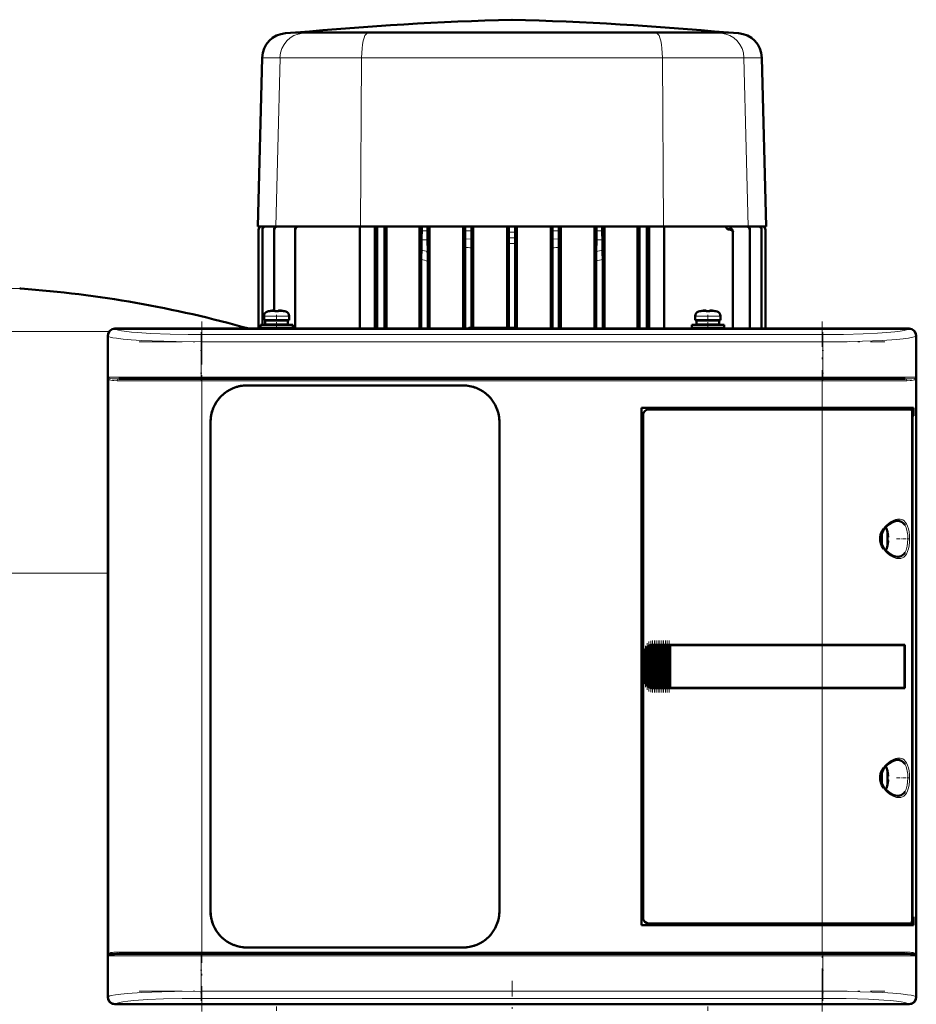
# Model space of a CAD drawing. Extents: x -1351 to 1763, y -1300 to 612.
# Tile 43 of 81: x -15 to 234, y 238 to 512. Entities that reach past the tile are written whole.
import ezdxf

# ---------------------------------------------------------------- set-up
doc = ezdxf.new("R2010")
doc.units = 0
doc.linetypes.add('DASHDOT', pattern=[18.5, 12, -3, 0.5, -3])

msp = doc.modelspace()

# ---------------------------------------------------------------- linework, layer by layer
at = {"color": 7, "lineweight": 50}
for p, q in [((61.33, 508.45), (58.6, 508.26)), ((66.04, 508.45), (61.33, 508.45)), ((61.48, 508.45), (61.33, 508.45)), ((92.77, 508.45), (61.48, 508.45)), ((81.92, 508.45), (66.04, 508.45)), ((81.92, 508.45), (121.58, 508.45)), ((121.59, 508.45), (92.77, 508.45)), ((174.35, 508.45), (121.59, 508.45)), ((161.27, 508.45), (121.61, 508.45)), ((177.15, 508.45), (161.27, 508.45)), ((181.71, 508.45), (174.35, 508.45)), ((181.86, 508.45), (177.15, 508.45)), ((181.71, 508.45), (181.86, 508.45)), ((181.86, 508.45), (184.58, 508.26)), ((52.07, 501.46), (50.84, 454.48)), ((191.11, 501.46), (192.34, 454.48)), ((50.84, 454.48), (55.84, 454.48)), ((51.09, 426.08), (51.09, 453.61)), ((51.09, 453.61), (51.09, 453.61)), ((52.15, 453.67), (52.15, 453.55)), ((52.15, 427.13), (52.15, 453.55)), ((55.43, 453.52), (55.43, 453.74)), ((55.43, 431.13), (55.43, 453.52)), ((55.84, 454.48), (79.46, 454.48)), ((61.28, 453.51), (61.28, 453.82)), ((61.28, 426.08), (61.28, 453.51)), ((79.24, 426.08), (79.24, 454.48)), ((79.46, 454.48), (96.46, 454.48)), ((83.46, 426.08), (83.46, 454.48)), ((84.09, 454.48), (84.09, 426.08)), ((86.09, 426.08), (86.09, 454.48)), ((86.63, 426.08), (86.63, 454.48)), ((95.83, 426.08), (95.83, 454.48)), ((96.46, 454.48), (96.47, 454.48)), ((96.46, 454.48), (96.46, 454.48)), ((98.05, 454.48), (96.46, 454.48)), ((96.47, 454.48), (98.04, 454.48)), ((96.47, 454.48), (96.47, 453.32)), ((98.04, 454.48), (98.04, 453.32)), ((98.05, 454.48), (98.04, 454.48)), ((98.05, 454.48), (108.56, 454.48)), ((98.05, 454.48), (98.05, 454.48)), ((98.64, 426.08), (98.64, 454.48)), ((108.04, 443.12), (108.04, 454.48)), ((108.56, 454.5), (108.57, 454.49)), ((108.56, 454.5), (108.56, 454.48)), ((110.29, 454.5), (108.56, 454.5)), ((108.57, 454.49), (110.28, 454.49)), ((108.57, 454.49), (108.57, 453.29)), ((110.29, 454.5), (110.28, 454.49)), ((110.28, 454.49), (110.28, 453.31)), ((110.29, 454.5), (110.29, 454.48)), ((110.29, 454.48), (120.7, 454.48)), ((110.79, 426.33), (110.79, 454.48)), ((120.22, 426.33), (120.22, 454.48)), ((120.7, 454.5), (120.71, 454.5)), ((120.7, 454.5), (120.7, 454.48)), ((120.7, 454.5), (122.48, 454.5)), ((122.48, 454.5), (120.71, 454.5)), ((120.71, 454.5), (120.71, 452.89)), ((122.48, 454.5), (122.48, 452.89)), ((122.48, 454.5), (122.48, 454.5)), ((122.48, 454.5), (122.48, 454.48)), ((122.48, 454.48), (132.9, 454.48)), ((122.97, 426.07), (122.97, 454.48)), ((132.39, 426.08), (132.39, 454.48)), ((132.9, 454.5), (132.91, 454.49)), ((132.9, 454.5), (132.9, 454.48)), ((132.9, 454.5), (134.63, 454.5)), ((132.91, 454.49), (134.62, 454.49)), ((132.91, 454.49), (132.91, 453.31)), ((134.63, 454.5), (134.62, 454.49)), ((134.62, 454.49), (134.62, 453.29)), ((134.63, 454.5), (134.63, 454.48)), ((134.63, 454.48), (145.14, 454.48)), ((135.15, 426.08), (135.15, 454.48)), ((144.54, 426.08), (144.54, 454.48)), ((145.14, 454.48), (145.15, 454.48)), ((145.14, 454.48), (145.14, 454.48)), ((145.14, 454.48), (146.73, 454.48)), ((145.15, 454.48), (146.72, 454.48)), ((145.15, 454.48), (145.15, 453.32)), ((146.72, 454.48), (146.72, 453.32)), ((146.73, 454.48), (146.72, 454.48)), ((146.73, 454.48), (146.73, 454.48)), ((146.73, 454.48), (163.72, 454.48)), ((147.36, 426.08), (147.36, 454.48)), ((156.55, 426.08), (156.55, 454.48)), ((157.09, 426.08), (157.09, 454.48)), ((159.09, 454.48), (159.09, 426.08)), ((159.73, 454.48), (159.73, 426.08)), ((163.72, 454.48), (187.34, 454.48)), ((163.95, 426.08), (163.95, 454.48)), ((181.93, 453.65), (182, 453.65)), ((183.09, 452.66), (183.09, 452.94)), ((183.09, 426.08), (183.09, 452.66)), ((187.34, 454.48), (192.34, 454.48)), ((187.76, 453.52), (187.76, 453.74)), ((187.76, 426.08), (187.76, 453.52)), ((191.03, 453.67), (191.03, 453.55)), ((191.03, 426.08), (191.03, 453.55)), ((192.09, 453.61), (192.09, 453.61)), ((192.09, 426.08), (192.09, 453.61)), ((96.44, 450.82), (96.39, 447.95)), ((98.06, 450.82), (98.13, 447.53)), ((120.69, 449.77), (120.69, 426.33)), ((122.49, 449.77), (122.49, 426.33)), ((145.12, 450.82), (145.06, 447.53)), ((146.74, 450.82), (146.8, 447.95)), ((108.53, 426.08), (108.53, 448.74)), ((110.32, 426.33), (110.32, 448.54)), ((132.86, 448.54), (132.86, 426.08)), ((134.66, 448.74), (134.66, 426.08)), ((96.36, 426.08), (96.36, 445.31)), ((98.15, 426.08), (98.15, 444.89)), ((145.03, 444.89), (145.03, 426.08)), ((146.83, 445.31), (146.83, 426.08)), ((108.03, 442.75), (108.04, 443.12)), ((108.04, 440.49), (108.03, 440.86)), ((108.04, 426.08), (108.04, 440.49)), ((54.18, 430.96), (54.17, 430.97)), ((55.6, 430.96), (55.6, 431.11)), ((56.6, 430.96), (56.6, 431.11)), ((58.03, 430.97), (58.02, 430.96)), ((174.18, 430.96), (174.17, 430.97)), ((175.6, 430.96), (175.6, 431.11)), ((176.6, 430.96), (176.6, 431.11)), ((178.03, 430.97), (178.02, 430.96)), ((52.6, 429.56), (52.6, 428.43)), ((56.1, 428.43), (52.6, 428.43)), ((52.95, 428.33), (56.1, 428.33)), ((52.95, 427.23), (52.95, 428.33)), ((54.1, 428.33), (54.1, 428.43)), ((56.1, 428.43), (59.6, 428.43)), ((59.25, 428.33), (56.1, 428.33)), ((58.1, 428.43), (58.1, 428.33)), ((59.25, 428.33), (59.25, 427.23)), ((59.6, 429.56), (59.6, 428.43)), ((172.6, 429.56), (172.6, 428.43)), ((176.1, 428.43), (172.6, 428.43)), ((172.95, 428.33), (176.1, 428.33)), ((172.95, 427.23), (172.95, 428.33)), ((174.1, 428.33), (174.1, 428.43)), ((176.1, 428.43), (179.6, 428.43)), ((179.25, 428.33), (176.1, 428.33)), ((178.1, 428.43), (178.1, 428.33)), ((179.25, 428.33), (179.25, 427.23)), ((179.6, 429.56), (179.6, 428.43)), ((11.1, 426.08), (18.95, 426.08)), ((232.08, 426.05), (11.12, 426.05)), ((18.95, 426.08), (18.96, 426.05)), ((18.95, 426.07), (23.25, 426.07)), ((23.25, 426.08), (120.95, 426.08)), ((23.25, 426.05), (23.25, 426.08)), ((51.6, 427.13), (56.1, 427.13)), ((51.6, 427.13), (51.6, 426.33)), ((51.6, 426.33), (56.1, 426.33)), ((52.15, 426.08), (52.15, 426.33)), ((52.95, 427.23), (56.1, 427.23)), ((54.1, 427.13), (54.1, 427.23)), ((54.1, 426.08), (54.1, 426.33)), ((59.25, 427.23), (56.1, 427.23)), ((56.1, 427.13), (60.6, 427.13)), ((56.1, 426.33), (60.6, 426.33)), ((58.1, 427.23), (58.1, 427.13)), ((58.1, 426.33), (58.1, 426.08)), ((60.6, 427.13), (60.6, 426.33)), ((109.6, 426.33), (109.35, 426.08)), ((122.6, 426.33), (109.6, 426.33)), ((120.95, 426.08), (120.96, 426.05)), ((120.95, 426.07), (125.25, 426.07)), ((122.6, 426.33), (122.86, 426.07)), ((125.25, 426.08), (219.95, 426.08)), ((125.25, 426.05), (125.25, 426.08)), ((171.6, 427.13), (176.1, 427.13)), ((171.6, 427.13), (171.6, 426.33)), ((171.6, 426.33), (176.1, 426.33)), ((172.95, 427.23), (176.1, 427.23)), ((174.1, 427.13), (174.1, 427.23)), ((174.1, 426.08), (174.1, 426.33)), ((179.25, 427.23), (176.1, 427.23)), ((180.6, 427.13), (176.1, 427.13)), ((180.6, 426.33), (176.1, 426.33)), ((178.1, 427.23), (178.1, 427.13)), ((178.1, 426.33), (178.1, 426.08)), ((180.6, 427.13), (180.6, 426.33)), ((219.95, 426.08), (219.96, 426.05)), ((219.95, 426.07), (224.25, 426.07)), ((224.25, 426.08), (232.1, 426.08)), ((224.25, 426.05), (224.25, 426.08)), ((9.1, 416.23), (9.1, 424.08)), ((9.13, 424.05), (9.13, 240.1)), ((234.07, 240.1), (234.07, 424.05)), ((234.1, 424.08), (234.1, 416.23)), ((9.13, 416.22), (9.1, 416.23)), ((9.11, 411.93), (9.11, 416.23)), ((234.1, 416.23), (234.07, 416.22)), ((234.1, 416.23), (234.1, 411.93)), ((9.1, 336.23), (9.1, 411.93)), ((9.1, 411.93), (9.13, 411.93)), ((12.19, 412.08), (35.31, 412.08)), ((35.31, 412.08), (207.9, 412.08)), ((207.9, 412.08), (231.02, 412.08)), ((234.07, 411.93), (234.1, 411.93)), ((234.1, 411.93), (234.1, 338.23)), ((47.9, 410.28), (107.9, 410.28)), ((47.9, 410.28), (107.9, 410.28)), ((157.6, 260.08), (157.6, 404.08)), ((157.6, 404.08), (207.9, 404.08)), ((207.9, 403.58), (159.6, 403.58)), ((233.31, 404.08), (207.9, 404.08)), ((207.9, 403.58), (232.65, 403.58)), ((233, 403.58), (232.66, 403.58)), ((233, 404.08), (233, 403.58)), ((233.31, 401.78), (233.31, 404.08)), ((37.7, 264.08), (37.7, 400.08)), ((118.1, 400.08), (118.1, 264.08)), ((118.1, 400.08), (118.1, 264.08)), ((158.1, 402.08), (158.1, 262.07)), ((232.94, 261.54), (232.94, 402.61)), ((232.94, 401.78), (233.31, 401.78)), ((232.94, 401.74), (233.07, 401.74)), ((233.31, 401.78), (233.07, 401.74)), ((233.07, 401.74), (233.07, 262.41)), ((226.07, 369.5), (226.08, 369.51)), ((226.22, 368.08), (226.07, 368.08)), ((226.22, 367.08), (226.07, 367.08)), ((226.08, 365.65), (226.07, 365.65)), ((158.97, 326.98), (158.97, 337.17)), ((159.11, 337.34), (159.27, 337.5)), ((159.48, 326.45), (159.48, 337.7)), ((159.62, 337.78), (159.78, 337.87)), ((159.99, 326.19), (159.99, 337.97)), ((160.13, 338), (160.29, 338.04)), ((160.5, 338.07), (160.64, 338.08)), ((160.5, 326.08), (160.5, 338.07)), ((160.67, 338.08), (160.61, 338.08)), ((160.67, 338.08), (160.64, 338.08)), ((160.67, 338.08), (160.8, 338.08)), ((161.01, 338.08), (160.8, 338.08)), ((161.01, 326.08), (161.01, 338.08)), ((161.15, 338.08), (161.01, 338.08)), ((161.15, 338.08), (161.23, 338.08)), ((161.23, 338.08), (161.31, 338.08)), ((161.52, 338.08), (161.31, 338.08)), ((161.52, 326.08), (161.52, 338.08)), ((161.66, 338.08), (161.52, 338.08)), ((161.66, 338.08), (161.74, 338.08)), ((161.74, 338.08), (161.82, 338.08)), ((162.03, 338.08), (161.82, 338.08)), ((162.03, 326.08), (162.03, 338.08)), ((162.17, 338.08), (162.03, 338.08)), ((162.17, 338.08), (162.25, 338.08)), ((162.25, 338.08), (162.33, 338.08)), ((162.54, 338.08), (162.33, 338.08)), ((162.54, 326.08), (162.54, 338.08)), ((162.68, 338.08), (162.54, 338.08)), ((162.68, 338.08), (162.76, 338.08)), ((162.76, 338.08), (162.84, 338.08)), ((163.05, 338.08), (162.84, 338.08)), ((163.05, 326.08), (163.05, 338.08)), ((163.19, 338.08), (163.05, 338.08)), ((163.19, 338.08), (163.27, 338.08)), ((163.27, 338.08), (163.35, 338.08)), ((163.56, 338.08), (163.35, 338.08)), ((163.56, 326.08), (163.56, 338.08)), ((163.7, 338.08), (163.56, 338.08)), ((163.7, 338.08), (163.78, 338.08)), ((163.78, 338.08), (163.86, 338.08)), ((164.07, 338.08), (163.86, 338.08)), ((164.07, 326.08), (164.07, 338.08)), ((164.21, 338.08), (164.07, 338.08)), ((164.21, 338.08), (164.29, 338.08)), ((164.29, 338.08), (164.37, 338.08)), ((164.58, 338.08), (164.37, 338.08)), ((164.58, 326.08), (164.58, 338.08)), ((164.72, 338.08), (164.58, 338.08)), ((164.72, 338.08), (164.8, 338.08)), ((164.8, 338.08), (164.88, 338.08)), ((165.09, 338.08), (164.88, 338.08)), ((165.09, 326.08), (165.09, 338.08)), ((165.23, 338.08), (165.09, 338.08)), ((165.23, 338.08), (165.31, 338.08)), ((165.31, 338.08), (165.39, 338.08)), ((165.56, 338.08), (165.39, 338.08)), ((165.56, 338.08), (165.56, 326.08)), ((165.6, 338.08), (165.56, 338.08)), ((165.6, 338.08), (207.9, 338.08)), ((165.63, 338.05), (165.6, 338.08)), ((165.63, 338.05), (207.9, 338.05)), ((165.63, 326.1), (165.63, 338.05)), ((165.63, 338.05), (207.9, 338.05)), ((230.89, 338.08), (207.9, 338.08)), ((209.87, 338.05), (207.9, 338.05)), ((209.85, 338.05), (207.9, 338.05)), ((214.27, 338.05), (209.85, 338.05)), ((216.96, 338.05), (214.27, 338.05)), ((224.55, 338.04), (217.62, 338.05)), ((230.89, 338.08), (230.57, 338.02)), ((230.82, 326.13), (230.82, 338.02)), ((230.89, 338.08), (230.89, 326.08)), ((234.1, 338.23), (234.07, 338.22)), ((234.1, 338.23), (234.1, 333.93)), ((9.13, 336.22), (9.1, 336.23)), ((9.11, 331.93), (9.11, 336.23)), ((158.6, 328.08), (158.6, 336.08)), ((9.1, 252.23), (9.1, 331.93)), ((9.1, 331.93), (9.13, 331.93)), ((234.07, 333.93), (234.1, 333.93)), ((234.1, 333.93), (234.1, 252.23)), ((159.27, 326.65), (159.11, 326.81)), ((159.78, 326.29), (159.62, 326.37)), ((160.29, 326.11), (160.13, 326.15)), ((160.64, 326.08), (160.5, 326.08)), ((160.67, 326.08), (160.61, 326.08)), ((160.64, 326.08), (160.67, 326.08)), ((160.67, 326.08), (160.8, 326.08)), ((161.01, 326.08), (160.8, 326.08)), ((161.15, 326.08), (161.01, 326.08)), ((161.15, 326.08), (161.23, 326.08)), ((161.23, 326.08), (161.31, 326.08)), ((161.52, 326.08), (161.31, 326.08)), ((161.66, 326.08), (161.52, 326.08)), ((161.66, 326.08), (161.74, 326.08)), ((161.74, 326.08), (161.82, 326.08)), ((162.03, 326.08), (161.82, 326.08)), ((162.17, 326.08), (162.03, 326.08)), ((162.17, 326.08), (162.25, 326.08)), ((162.25, 326.08), (162.33, 326.08)), ((162.54, 326.08), (162.33, 326.08)), ((162.68, 326.08), (162.54, 326.08)), ((162.68, 326.08), (162.76, 326.08)), ((162.76, 326.08), (162.84, 326.08)), ((163.05, 326.08), (162.84, 326.08)), ((163.19, 326.08), (163.05, 326.08)), ((163.19, 326.08), (163.27, 326.08)), ((163.27, 326.08), (163.35, 326.08)), ((163.56, 326.08), (163.35, 326.08)), ((163.7, 326.08), (163.56, 326.08)), ((163.7, 326.08), (163.78, 326.08)), ((163.78, 326.08), (163.86, 326.08)), ((164.07, 326.08), (163.86, 326.08)), ((164.21, 326.08), (164.07, 326.08)), ((164.21, 326.08), (164.29, 326.08)), ((164.29, 326.08), (164.37, 326.08)), ((164.58, 326.08), (164.37, 326.08)), ((164.72, 326.08), (164.58, 326.08)), ((164.72, 326.08), (164.8, 326.08)), ((164.8, 326.08), (164.88, 326.08)), ((165.09, 326.08), (164.88, 326.08)), ((165.23, 326.08), (165.09, 326.08)), ((165.23, 326.08), (165.31, 326.08)), ((165.31, 326.08), (165.39, 326.08)), ((165.56, 326.08), (165.39, 326.08)), ((165.56, 326.08), (165.6, 326.08)), ((165.6, 326.08), (165.63, 326.1)), ((207.9, 326.08), (165.6, 326.08)), ((165.63, 326.1), (207.9, 326.1)), ((207.9, 326.1), (209.87, 326.1)), ((230.89, 326.08), (207.9, 326.08)), ((209.85, 326.1), (213.63, 326.1)), ((214.27, 326.1), (216.96, 326.1)), ((216.96, 326.1), (217.13, 326.1)), ((230.89, 326.08), (230.57, 326.13)), ((226.07, 303), (226.08, 303.01)), ((226.22, 301.58), (226.07, 301.58)), ((226.22, 300.58), (226.07, 300.58)), ((226.08, 299.15), (226.07, 299.15)), ((159.6, 260.58), (207.9, 260.58)), ((232.65, 260.58), (207.9, 260.58)), ((232.66, 260.58), (233, 260.58)), ((232.94, 262.41), (233.07, 262.41)), ((233.31, 262.38), (232.94, 262.38)), ((233, 260.58), (233, 260.08)), ((233.07, 262.41), (233.31, 262.38)), ((233.31, 260.08), (233.31, 262.38)), ((207.9, 260.08), (157.6, 260.08)), ((207.9, 260.08), (233.31, 260.08)), ((9.13, 252.22), (9.1, 252.23)), ((9.11, 247.93), (9.11, 252.23)), ((12.19, 252.08), (35.31, 252.08)), ((207.9, 252.08), (35.31, 252.08)), ((107.9, 253.88), (47.9, 253.88)), ((231.02, 252.08), (207.9, 252.08)), ((234.1, 252.23), (234.07, 252.22)), ((234.1, 252.23), (234.1, 247.93)), ((9.1, 240.08), (9.1, 247.93)), ((9.1, 247.93), (9.13, 247.93)), ((234.07, 247.93), (234.1, 247.93)), ((234.1, 247.93), (234.1, 240.08)), ((18.95, 238.08), (11.1, 238.08)), ((232.08, 238.1), (11.12, 238.1)), ((18.96, 238.1), (18.95, 238.08)), ((23.25, 238.08), (18.95, 238.08)), ((23.25, 238.08), (23.25, 238.1)), ((120.95, 238.08), (23.25, 238.08)), ((120.96, 238.1), (120.95, 238.08)), ((125.25, 238.08), (120.95, 238.08)), ((125.25, 238.08), (125.25, 238.1)), ((219.95, 238.08), (125.25, 238.08)), ((219.96, 238.1), (219.95, 238.08)), ((224.25, 238.08), (219.95, 238.08)), ((224.25, 238.08), (224.25, 238.1)), ((232.1, 238.08), (224.25, 238.08))]:
    msp.add_line(p, q, dxfattribs=at)
at = {"color": 7, "lineweight": 18}
for p, q in [((58.6, 508.26), (63.39, 508.26)), ((66.04, 508.45), (63.39, 508.26)), ((63.39, 508.26), (81.28, 508.26)), ((81.92, 508.45), (81.28, 508.26)), ((81.28, 508.26), (161.91, 508.26)), ((161.27, 508.45), (161.91, 508.26)), ((161.91, 508.26), (179.8, 508.26)), ((177.15, 508.45), (179.8, 508.26)), ((179.8, 508.26), (184.58, 508.26)), ((52.07, 501.46), (57.04, 501.46)), ((57.04, 501.46), (56.4, 476.19)), ((57.04, 501.46), (79.75, 501.46)), ((79.75, 501.46), (79.46, 454.48)), ((79.75, 501.46), (163.43, 501.46)), ((163.43, 501.46), (163.72, 454.48)), ((163.43, 501.46), (186.15, 501.46)), ((186.15, 501.46), (186.79, 476.19)), ((186.15, 501.46), (191.11, 501.46)), ((56.4, 476.19), (55.84, 454.48)), ((186.79, 476.19), (187.34, 454.48)), ((96.47, 453.32), (98.04, 453.32)), ((145.15, 453.32), (146.72, 453.32)), ((181.38, 453.95), (182.59, 453.95)), ((96.44, 450.82), (98.06, 450.82)), ((110.3, 450.94), (108.55, 451.03)), ((122.48, 451.33), (120.7, 451.33)), ((134.64, 451.03), (132.88, 450.94)), ((145.12, 450.82), (146.74, 450.82)), ((-15.03, 437.21), (-38.4, 437.21)), ((53.53, 430.8), (56.08, 430.8)), ((56.08, 430.8), (56.1, 430.8)), ((56.1, 430.8), (58.67, 430.8)), ((173.53, 430.8), (176.08, 430.8)), ((176.08, 430.8), (176.1, 430.8)), ((176.1, 430.8), (178.67, 430.8)), ((52.6, 429.56), (56.07, 429.56)), ((56.07, 429.56), (56.1, 429.56)), ((56.1, 429.56), (59.6, 429.56)), ((172.6, 429.56), (176.07, 429.56)), ((176.07, 429.56), (176.1, 429.56)), ((176.1, 429.56), (179.6, 429.56)), ((9.49, 425.27), (-38.4, 425.27)), ((11.12, 426.05), (11.19, 425.98)), ((232.01, 425.98), (232.08, 426.05)), ((9.19, 423.99), (9.13, 424.05)), ((9.19, 412.58), (9.19, 423.99)), ((35.13, 424.42), (208.07, 424.42)), ((35.13, 424.42), (35.13, 422.43)), ((35.13, 422.43), (35.13, 412.58)), ((208.07, 422.43), (35.13, 422.43)), ((208.07, 424.42), (208.07, 422.43)), ((208.07, 422.43), (208.07, 412.58)), ((234.07, 424.05), (234.01, 423.99)), ((234.01, 423.99), (234.01, 412.58)), ((35.13, 412.58), (9.19, 412.58)), ((9.37, 412.1), (9.37, 252.06)), ((11.73, 411.58), (35.31, 411.58)), ((35.13, 412.58), (208.07, 412.58)), ((35.13, 412.08), (35.13, 412.58)), ((35.31, 411.58), (35.31, 412.08)), ((207.9, 411.58), (35.31, 411.58)), ((35.31, 411.58), (35.31, 252.58)), ((207.9, 412.08), (207.9, 411.58)), ((207.9, 404.08), (207.9, 411.58)), ((207.9, 411.58), (231.47, 411.58)), ((225.79, 412.58), (208.07, 412.58)), ((208.07, 412.08), (208.07, 412.58)), ((234.01, 412.58), (225.79, 412.58)), ((233.84, 252.06), (233.84, 412.1)), ((207.9, 404.08), (207.9, 403.58)), ((207.9, 338.08), (207.9, 403.58)), ((225.92, 370.15), (225.92, 367.6)), ((228.87, 372.58), (228.91, 372.58)), ((230.96, 371.35), (231, 371.27)), ((224.67, 369.44), (224.67, 367.61)), ((224.67, 367.61), (224.67, 367.58)), ((224.67, 367.58), (224.67, 365.71)), ((225.92, 367.6), (225.92, 367.58)), ((225.92, 367.58), (225.92, 365.01)), ((228.92, 362.58), (228.87, 362.58)), ((231, 363.88), (230.96, 363.82)), ((9.1, 358.07), (-38.4, 358.07)), ((159.11, 337.34), (159.11, 326.81)), ((159.27, 326.65), (159.27, 337.5)), ((159.62, 326.37), (159.62, 337.78)), ((159.78, 337.87), (159.78, 326.29)), ((160.13, 326.15), (160.13, 338)), ((160.29, 338.04), (160.29, 326.11)), ((160.64, 338.08), (160.64, 326.08)), ((160.8, 326.08), (160.8, 338.08)), ((161.15, 338.08), (161.15, 326.08)), ((161.31, 338.08), (161.31, 326.08)), ((161.66, 338.08), (161.66, 326.08)), ((161.82, 338.08), (161.82, 326.08)), ((162.17, 338.08), (162.17, 326.08)), ((162.33, 338.08), (162.33, 326.08)), ((162.68, 338.08), (162.68, 326.08)), ((162.84, 326.08), (162.84, 338.08)), ((163.19, 338.08), (163.19, 326.08)), ((163.35, 338.08), (163.35, 326.08)), ((163.7, 338.08), (163.7, 326.08)), ((163.86, 338.08), (163.86, 326.08)), ((164.21, 338.08), (164.21, 326.08)), ((164.37, 326.08), (164.37, 338.08)), ((164.72, 338.08), (164.72, 326.08)), ((164.88, 338.08), (164.88, 326.08)), ((165.23, 326.08), (165.23, 338.08)), ((165.39, 338.08), (165.39, 326.08)), ((207.9, 338.05), (207.9, 338.08)), ((207.9, 338.05), (207.9, 326.1)), ((158.65, 336.08), (158.6, 336.08)), ((158.65, 336.08), (158.65, 328.08)), ((158.82, 327.28), (158.82, 336.87)), ((158.65, 328.08), (158.6, 328.08)), ((207.9, 326.08), (207.9, 326.1)), ((207.9, 260.58), (207.9, 326.08)), ((228.87, 306.08), (228.91, 306.08)), ((230.96, 304.85), (231, 304.77)), ((224.67, 302.94), (224.67, 301.11)), ((225.92, 303.65), (225.92, 301.1)), ((224.67, 301.11), (224.67, 301.08)), ((224.67, 301.08), (224.67, 299.21)), ((225.92, 301.1), (225.92, 301.08)), ((225.92, 301.08), (225.92, 298.51)), ((228.92, 296.08), (228.87, 296.08)), ((231, 297.38), (230.96, 297.32)), ((207.9, 260.58), (207.9, 260.08)), ((207.9, 252.58), (207.9, 260.08)), ((35.31, 252.58), (11.73, 252.58)), ((35.13, 251.58), (35.13, 252.08)), ((35.31, 252.58), (207.9, 252.58)), ((35.31, 252.58), (35.31, 252.08)), ((231.47, 252.58), (207.9, 252.58)), ((207.9, 252.58), (207.9, 252.08)), ((208.07, 252.08), (208.07, 251.58)), ((9.19, 251.58), (17.42, 251.58)), ((9.19, 240.16), (9.19, 251.58)), ((17.42, 251.58), (35.13, 251.58)), ((208.07, 251.58), (35.13, 251.58)), ((35.13, 251.58), (35.13, 241.72)), ((208.07, 251.58), (208.07, 241.72)), ((208.07, 251.58), (234.01, 251.58)), ((234.01, 251.58), (234.01, 240.16)), ((35.13, 241.72), (208.07, 241.72)), ((35.13, 239.73), (35.13, 241.72)), ((208.07, 241.72), (208.07, 239.73)), ((9.13, 240.1), (9.19, 240.16)), ((208.07, 239.73), (35.13, 239.73)), ((234.01, 240.16), (234.07, 240.1)), ((11.19, 238.17), (11.12, 238.1)), ((232.08, 238.1), (232.01, 238.17))]:
    msp.add_line(p, q, dxfattribs=at)
at = {"color": 7, "linetype": 'DASHDOT', "lineweight": 18, "ltscale": 0.005785}
msp.add_line((121.59, 508.47), (121.59, 508.24), dxfattribs=at)
at = {"color": 7, "linetype": 'DASHDOT', "lineweight": 18, "ltscale": 0.00078125}
msp.add_line((55.1, 431.1), (55.1, 431.14), dxfattribs=at)
at = {"color": 7, "linetype": 'DASHDOT', "lineweight": 18, "ltscale": 0.000926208}
for p, q in [((57.1, 431.1), (57.1, 431.14)), ((177.1, 431.1), (177.1, 431.14))]:
    msp.add_line(p, q, dxfattribs=at)
at = {"color": 7, "linetype": 'DASHDOT', "lineweight": 18, "ltscale": 0.000782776}
msp.add_line((175.1, 431.1), (175.1, 431.14), dxfattribs=at)
at = {"color": 7, "linetype": 'DASHDOT', "lineweight": 18}
for p, q in [((35.31, 428.1), (35.31, 236.05)), ((207.9, 236.05), (207.9, 428.1)), ((17.84, 422.43), (225.37, 422.43)), ((225.37, 412.58), (17.84, 412.58)), ((18.05, 411.58), (225.16, 411.58)), ((225.16, 252.58), (18.05, 252.58)), ((17.84, 251.58), (225.37, 251.58)), ((121.6, 166.28), (121.6, 244.6)), ((17.84, 241.72), (225.37, 241.72))]:
    msp.add_line(p, q, dxfattribs=at)
at = {"color": 7, "linetype": 'DASHDOT', "lineweight": 18, "ltscale": 0.104372}
for p, q in [((56.1, 429.9), (56.1, 425.73)), ((176.1, 429.9), (176.1, 425.73))]:
    msp.add_line(p, q, dxfattribs=at)
at = {"color": 7, "linetype": 'DASHDOT', "lineweight": 18, "ltscale": 0.342406}
for p, q in [((35.13, 425.13), (35.13, 411.43)), ((208.07, 425.13), (208.07, 411.43))]:
    msp.add_line(p, q, dxfattribs=at)
at = {"color": 7, "linetype": 'DASHDOT', "lineweight": 18, "ltscale": 0.000942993}
for p, q in [((226.22, 368.58), (226.26, 368.58)), ((226.22, 302.08), (226.26, 302.08))]:
    msp.add_line(p, q, dxfattribs=at)
at = {"color": 7, "linetype": 'DASHDOT', "lineweight": 18, "ltscale": 0.08656}
for p, q in [((228.59, 367.58), (232.05, 367.58)), ((228.59, 301.08), (232.05, 301.08))]:
    msp.add_line(p, q, dxfattribs=at)
at = {"color": 7, "linetype": 'DASHDOT', "lineweight": 18, "ltscale": 0.000793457}
for p, q in [((226.22, 366.58), (226.25, 366.58)), ((226.22, 300.08), (226.25, 300.08))]:
    msp.add_line(p, q, dxfattribs=at)
at = {"color": 7, "linetype": 'DASHDOT', "lineweight": 18, "ltscale": 0.287631}
msp.add_line((158.75, 326.32), (158.75, 337.83), dxfattribs=at)
at = {"color": 7, "linetype": 'DASHDOT', "lineweight": 18, "ltscale": 0.325662}
msp.add_line((159.2, 325.56), (159.2, 338.59), dxfattribs=at)
at = {"color": 7, "linetype": 'DASHDOT', "lineweight": 18, "ltscale": 0.347391}
msp.add_line((159.71, 325.13), (159.71, 339.02), dxfattribs=at)
at = {"color": 7, "linetype": 'DASHDOT', "lineweight": 18, "ltscale": 0.357764}
msp.add_line((160.22, 324.92), (160.22, 339.23), dxfattribs=at)
at = {"color": 7, "linetype": 'DASHDOT', "lineweight": 18, "ltscale": 0.360001}
for p, q in [((160.73, 324.88), (160.73, 339.28)), ((161.24, 324.88), (161.24, 339.28)), ((161.75, 324.88), (161.75, 339.28)), ((162.26, 324.88), (162.26, 339.28)), ((162.77, 324.88), (162.77, 339.28)), ((163.28, 324.88), (163.28, 339.28)), ((163.79, 324.88), (163.79, 339.28)), ((164.3, 324.88), (164.3, 339.28)), ((164.81, 324.88), (164.81, 339.28)), ((165.31, 324.88), (165.31, 339.28))]:
    msp.add_line(p, q, dxfattribs=at)
at = {"color": 7, "linetype": 'DASHDOT', "lineweight": 18, "ltscale": 0.34239}
for p, q in [((35.13, 252.72), (35.13, 239.02)), ((208.07, 252.72), (208.07, 239.02))]:
    msp.add_line(p, q, dxfattribs=at)
at = {"color": 7, "linetype": 'DASHDOT', "lineweight": 18, "ltscale": 0.104369}
for p, q in [((56.1, 234.25), (56.1, 238.42)), ((176.1, 234.25), (176.1, 238.42))]:
    msp.add_line(p, q, dxfattribs=at)
at = {"color": 7, "lineweight": 50}
for points in [[(181.38, 453.95), (181.15, 454.24), (180.82, 454.45), (180.74, 454.48)], [(181.38, 453.95), (181.5, 453.81), (181.66, 453.7), (181.93, 453.65)], [(55.6, 431.11), (55.6, 431.11), (55.6, 431.11), (55.59, 431.12), (55.57, 431.12), (55.52, 431.13), (55.38, 431.13), (55.1, 431.11)], [(55.6, 431.11), (55.6, 431.11), (55.6, 431.11), (55.59, 431.12), (55.55, 431.13)], [(56.6, 431.11), (56.6, 431.11), (56.61, 431.11), (56.61, 431.12), (56.63, 431.12), (56.69, 431.13), (57.1, 431.11)], [(175.6, 431.11), (175.6, 431.11), (175.6, 431.11), (175.59, 431.12), (175.57, 431.12), (175.52, 431.13), (175.38, 431.13), (175.1, 431.11)], [(175.6, 431.11), (175.6, 431.11), (175.6, 431.11), (175.59, 431.12), (175.55, 431.13)], [(176.6, 431.11), (176.6, 431.11), (176.61, 431.11), (176.61, 431.12), (176.63, 431.12), (176.69, 431.13), (177.1, 431.11)], [(232.94, 402.61), (232.91, 403.05), (232.82, 403.4), (232.74, 403.54), (232.7, 403.57), (232.65, 403.58)], [(224.94, 364.81), (224.53, 365.52), (224.23, 366.26), (224.06, 367.02), (224.03, 367.59), (224.07, 368.15), (224.18, 368.72), (224.36, 369.27), (224.62, 369.82), (224.94, 370.34)], [(225.2, 364.85), (224.75, 365.55), (224.46, 366.22), (224.27, 366.96), (224.22, 367.7), (224.31, 368.43), (224.56, 369.2), (224.97, 369.96), (225.2, 370.3)], [(225.2, 370.3), (225.8, 370.99), (226.54, 371.64), (227.3, 372.12), (228, 372.42), (228.58, 372.56), (228.87, 372.58)], [(228.91, 372.58), (229.47, 372.51), (229.99, 372.31), (230.45, 371.98), (230.72, 371.69), (230.96, 371.35)], [(226.22, 368.58), (226.25, 368.25), (226.24, 368.13), (226.24, 368.09), (226.23, 368.08), (226.23, 368.08), (226.23, 368.08), (226.22, 368.08)], [(226.24, 368.29), (226.24, 368.11), (226.23, 368.09), (226.23, 368.08), (226.23, 368.08), (226.23, 368.08), (226.22, 368.08)], [(228.87, 362.58), (228.32, 362.64), (227.69, 362.84), (226.99, 363.21), (226.24, 363.75), (225.53, 364.45), (225.2, 364.85)], [(226.24, 366.86), (226.24, 367.01), (226.24, 367.06), (226.23, 367.07), (226.23, 367.07), (226.22, 367.08), (226.22, 367.08)], [(226.22, 366.58), (226.24, 366.77), (226.24, 367.01), (226.24, 367.06), (226.23, 367.07), (226.23, 367.08), (226.22, 367.08), (226.22, 367.08)], [(230.96, 363.82), (230.64, 363.37), (230.27, 363.02), (229.85, 362.78), (229.52, 362.66), (228.92, 362.58)], [(230.82, 338.02), (220.13, 338.05), (209.87, 338.05)], [(209.87, 326.1), (228.23, 326.12), (230.82, 326.13)], [(225.2, 303.8), (225.8, 304.49), (226.54, 305.14), (227.3, 305.62), (228, 305.92), (228.58, 306.06), (228.87, 306.08)], [(228.91, 306.08), (229.47, 306.01), (229.99, 305.81), (230.45, 305.48), (230.72, 305.19), (230.96, 304.85)], [(224.94, 298.31), (224.53, 299.02), (224.23, 299.76), (224.06, 300.52), (224.03, 301.09), (224.07, 301.65), (224.18, 302.22), (224.36, 302.77), (224.62, 303.32), (224.94, 303.84)], [(225.2, 298.35), (224.75, 299.05), (224.46, 299.72), (224.27, 300.46), (224.22, 301.2), (224.31, 301.93), (224.56, 302.7), (224.97, 303.46), (225.2, 303.8)], [(226.22, 302.08), (226.25, 301.75), (226.24, 301.63), (226.24, 301.59), (226.23, 301.58), (226.23, 301.58), (226.23, 301.58), (226.22, 301.58)], [(226.24, 301.79), (226.24, 301.61), (226.23, 301.59), (226.23, 301.58), (226.23, 301.58), (226.23, 301.58), (226.22, 301.58)], [(226.24, 300.36), (226.24, 300.51), (226.24, 300.56), (226.23, 300.57), (226.23, 300.57), (226.22, 300.58), (226.22, 300.58)], [(226.22, 300.08), (226.24, 300.27), (226.24, 300.51), (226.24, 300.56), (226.23, 300.57), (226.23, 300.58), (226.22, 300.58), (226.22, 300.58)], [(228.87, 296.08), (228.32, 296.14), (227.69, 296.34), (226.99, 296.71), (226.24, 297.25), (225.53, 297.95), (225.2, 298.35)], [(230.96, 297.32), (230.64, 296.87), (230.27, 296.52), (229.85, 296.28), (229.52, 296.16), (228.92, 296.08)], [(232.65, 260.58), (232.71, 260.59), (232.75, 260.62), (232.81, 260.73), (232.9, 261.05), (232.94, 261.54)], [(9.43, 251.82), (9.61, 251.91), (9.76, 251.95), (10.14, 252.02), (11.02, 252.06), (12.19, 252.08)], [(231.02, 252.08), (232.48, 252.05), (233.27, 251.99), (233.46, 251.95), (233.77, 251.82)]]:
    msp.add_lwpolyline(points, dxfattribs=at)
at = {"color": 7, "lineweight": 18}
for points in [[(35.13, 424.42), (31.47, 424.44), (26.47, 424.54), (21.01, 424.75), (17.37, 424.97), (15.73, 425.11), (13.68, 425.35), (12.96, 425.46), (12.14, 425.62), (11.72, 425.73), (11.33, 425.89), (11.19, 425.98)], [(208.07, 424.42), (213.85, 424.47), (219.36, 424.62), (223.3, 424.8), (225.9, 424.98), (228.09, 425.18), (229.58, 425.36), (230.72, 425.55), (231.39, 425.71), (231.84, 425.87), (232.01, 425.98)], [(35.13, 422.43), (28.1, 422.49), (24.71, 422.57), (21.45, 422.68), (18.41, 422.82), (15.64, 423), (13.37, 423.19), (11.51, 423.41), (10.54, 423.56), (9.8, 423.73), (9.33, 423.9), (9.19, 423.99)], [(234.01, 423.99), (233.83, 423.88), (233.53, 423.77), (233.12, 423.66), (231.97, 423.45), (230.45, 423.25), (228.59, 423.08), (224.59, 422.81), (219.1, 422.59), (215.52, 422.5), (208.07, 422.43)], [(12.19, 412.08), (11.18, 412.09), (10.38, 412.13), (9.77, 412.21), (9.56, 412.27), (9.43, 412.34)], [(9.98, 411.7), (9.67, 411.8), (9.55, 411.87)], [(11.73, 411.58), (10.83, 411.6), (10.45, 411.63), (9.98, 411.7)], [(233.77, 412.34), (233.49, 412.22), (232.87, 412.13), (232.24, 412.1), (231.02, 412.08)], [(233.22, 411.7), (232.75, 411.63), (232.37, 411.6), (231.47, 411.58)], [(233.66, 411.87), (233.54, 411.8), (233.22, 411.7)], [(224.94, 370.34), (225.38, 370.91), (225.89, 371.45), (226.17, 371.7), (226.95, 372.28), (227.29, 372.48), (227.84, 372.75)], [(229.29, 373.08), (229.61, 373.06), (229.92, 372.99), (230.32, 372.84), (230.7, 372.6), (231.03, 372.27), (231.38, 371.78)], [(231, 371.27), (231.26, 370.72), (231.51, 369.89), (231.59, 369.51), (231.71, 368.59), (231.76, 367.58)], [(231.38, 371.78), (231.68, 371.14), (231.91, 370.39), (232.08, 369.53), (232.19, 368.58), (232.23, 367.62), (232.19, 366.63), (232.09, 365.68), (231.92, 364.8), (231.68, 364.02), (231.38, 363.37)], [(231.76, 367.58), (231.69, 366.36), (231.58, 365.59), (231.5, 365.22), (231.28, 364.48), (231, 363.88)], [(231.38, 363.37), (231.04, 362.89), (230.65, 362.52), (230.22, 362.26), (229.76, 362.12), (229.29, 362.08)], [(224.94, 303.84), (225.38, 304.41), (225.89, 304.95), (226.17, 305.2), (226.95, 305.78), (227.29, 305.98), (227.84, 306.25)], [(229.29, 306.58), (229.61, 306.56), (229.92, 306.49), (230.32, 306.34), (230.7, 306.1), (231.03, 305.77), (231.38, 305.28)], [(231, 304.77), (231.26, 304.22), (231.51, 303.39), (231.59, 303.01), (231.71, 302.09), (231.76, 301.08)], [(231.38, 305.28), (231.68, 304.64), (231.91, 303.89), (232.08, 303.03), (232.19, 302.08), (232.23, 301.12), (232.19, 300.13), (232.09, 299.18), (231.92, 298.3), (231.68, 297.52), (231.38, 296.87)], [(231.76, 301.08), (231.69, 299.86), (231.58, 299.09), (231.5, 298.72), (231.28, 297.98), (231, 297.38)], [(231.38, 296.87), (231.04, 296.39), (230.65, 296.02), (230.22, 295.76), (229.76, 295.62), (229.29, 295.58)], [(9.55, 252.28), (9.83, 252.41), (9.98, 252.45)], [(9.98, 252.45), (10.45, 252.53), (10.83, 252.56), (11.73, 252.58)], [(231.47, 252.58), (232.37, 252.56), (232.75, 252.53), (233.22, 252.45)], [(233.22, 252.45), (233.45, 252.39), (233.65, 252.28)], [(9.19, 240.16), (9.38, 240.28), (9.68, 240.39), (10.09, 240.5), (11.23, 240.71), (12.76, 240.9), (14.61, 241.08), (18.61, 241.34), (24.11, 241.57), (27.68, 241.65), (35.13, 241.72)], [(208.07, 241.72), (215.1, 241.66), (218.49, 241.58), (221.75, 241.47), (224.79, 241.33), (227.56, 241.16), (229.83, 240.97), (231.69, 240.75), (232.67, 240.59), (233.4, 240.43), (233.88, 240.25), (234.01, 240.16)], [(35.13, 239.73), (29.79, 239.69), (24.61, 239.56), (20.26, 239.37), (16.38, 239.1), (14.72, 238.93), (13.3, 238.75), (12.4, 238.59), (11.72, 238.42), (11.31, 238.25), (11.19, 238.17)], [(232.01, 238.17), (231.8, 238.31), (231.43, 238.44), (230.91, 238.57), (229.9, 238.75), (228.63, 238.92), (226.95, 239.09), (225.05, 239.24), (220.81, 239.47), (217.76, 239.59), (214.59, 239.67), (208.07, 239.73)]]:
    msp.add_lwpolyline(points, dxfattribs=at)
at = {"color": 7, "lineweight": 50}
for centre, radius, start, end in [((148.19, -440.69), 953.1, 91.59877, 95.2198), ((95, -440.69), 953.1, 84.78019, 88.40123), ((59.07, 501.28), 7, 93.8317, 178.5), ((184.12, 501.28), 7, 1.5, 86.1683), ((52.09, 453.61), 1, 119.8653, 179.9932), ((52.09, 453.61), 1, 120.0877, 179.9919), ((53.16, 453.67), 1.01, 127.2113, 179.9947), ((53.15, 453.55), 0.999, 112.6812, 180.0302), ((56.48, 453.74), 1.05, 135.0842, 180.0191), ((56.43, 453.52), 0.999, 106.2059, 180.0179), ((62.48, 453.82), 1.21, 146.965, 179.7831), ((62.28, 453.51), 1.01, 106.4041, 179.9482), ((-28.53, 453.24), 124.99, 358.8889, 0.035), ((224.33, 453.24), 126.29, 179.9652, 181.0994), ((-20.99, 453.23), 129.56, 359.0262, 0.0241), ((238.89, 453.24), 128.61, 179.9712, 181.0274), ((-16.25, 452.87), 136.96, 359.3554, 0.0072), ((259.44, 452.87), 136.96, 179.9928, 180.6446), ((4.3, 453.24), 128.6, 358.9726, 0.0288), ((264.18, 453.23), 129.56, 179.9759, 180.9738), ((18.86, 453.24), 126.29, 358.9006, 0.0348), ((271.71, 453.24), 124.99, 179.965, 181.1111), ((182.09, 452.66), 1, 0.0549, 95.2054), ((183.04, 454.18), 0.502, 206.4488, 228.4384), ((181.93, 452.94), 1.17, 0.1306, 47.8327), ((186.76, 453.52), 0.999, 359.9821, 73.7941), ((186.71, 453.74), 1.05, 359.9809, 44.9158), ((190.04, 453.55), 0.999, 359.9698, 67.3188), ((190.03, 453.67), 1.01, 0.0053, 52.7887), ((191.09, 453.61), 1, 0.0062, 60.1352), ((191.09, 453.61), 1, 0.0081, 59.9123), ((239.92, 448.8), 131.39, 179.0279, 180.0253), ((-19.92, 448.6), 130.25, 359.9715, 1.0274), ((257.65, 449.79), 136.96, 179.3555, 180.0072), ((-14.46, 449.79), 136.96, 359.9928, 0.6445), ((263.11, 448.6), 130.25, 178.9725, 180.0285), ((3.27, 448.8), 131.39, 359.9747, 0.9721), ((228.72, 445.4), 132.36, 178.8943, 180.0385), ((-35.14, 444.97), 133.29, 359.965, 1.0978), ((278.34, 444.97), 133.31, 178.9023, 180.0349), ((14.48, 445.4), 132.35, 359.9614, 1.1058), ((240.61, 441.8), 132.58, 179.5905, 180.4091), ((-15.4, 432.23), 5, 85.8128, 90), ((-38.4, 118.07), 320, 74.2655, 85.8128), ((53.9, 429.56), 1.3, 106.6015, 180), ((56.1, 422.18), 9, 102.3778, 106.6015), ((56.1, 422.18), 8.99, 96.3897, 102.3492), ((56.1, 422.18), 8.99, 96.3893, 102.3497), ((55.56, 427.09), 4.04, 93.1681, 96.4904), ((56.1, 421.07), 9.9, 89.9998, 92.8943), ((56.1, 421.07), 9.9, 89.9998, 92.8943), ((56.1, 421.06), 9.9, 87.106, 89.9999), ((56.1, 421.06), 9.9, 87.106, 89.9999), ((56.65, 427.09), 4.04, 83.5188, 86.8258), ((56.1, 422.18), 8.99, 77.6503, 83.6107), ((56.1, 422.18), 8.99, 77.6503, 83.6107), ((56.1, 422.18), 9, 73.3984, 77.6222), ((58.3, 429.56), 1.3, 0, 73.3984), ((173.9, 429.56), 1.3, 106.6015, 180), ((176.1, 422.18), 9, 102.3778, 106.6015), ((176.1, 422.18), 8.99, 96.3897, 102.3492), ((176.1, 422.18), 8.99, 96.3893, 102.3497), ((175.54, 427.33), 3.8, 92.2846, 96.5812), ((176.1, 421.07), 9.9, 89.9998, 92.8943), ((176.1, 421.07), 9.9, 89.9998, 92.8943), ((176.1, 421.06), 9.9, 87.106, 89.9999), ((176.1, 421.06), 9.9, 87.106, 89.9999), ((176.65, 427.09), 4.04, 83.5188, 86.8258), ((176.1, 422.18), 8.99, 77.6503, 83.6107), ((176.1, 422.18), 8.99, 77.6503, 83.6107), ((176.1, 422.18), 9, 73.3984, 77.6222), ((178.3, 429.56), 1.3, 0, 73.3984), ((232.1, 424.08), 2, 0.0019, 89.9981), ((47.9, 400.08), 10.2, 89.9994, 180.0006), ((47.9, 400.08), 10.2, 89.9964, 110.6188), ((107.9, 400.08), 10.2, 359.9994, 90.0006), ((107.9, 400.07), 10.2, 68.5862, 90.0017), ((47.91, 400.07), 10.21, 127.3888, 142.5021), ((107.9, 400.07), 10.21, 37.3869, 52.5005), ((108.22, 400.39), 9.75, 45.2709, 47.7994), ((108.22, 400.39), 9.76, 42.0197, 44.7188), ((47.92, 400.07), 10.21, 158.5916, 179.9845), ((47.9, 400.08), 10.2, 158.5851, 180.0015), ((107.9, 400.08), 10.2, 359.9966, 20.6205), ((231.39, 410.34), 6.95, 281.3026, 283.4013), ((224.67, 369.78), 1.3, 16.6015, 47.3449), ((217.29, 367.58), 9, 12.3778, 16.6016), ((217.29, 367.58), 8.99, 6.3893, 12.3497), ((217.29, 367.58), 8.99, 6.3893, 12.3497), ((216.18, 367.58), 9.9, 357.106, 2.8938), ((216.18, 367.58), 9.9, 357.1058, 2.8956), ((224.67, 365.38), 1.3, 312.6467, 343.3985), ((217.29, 367.58), 9, 343.3984, 347.6222), ((217.29, 367.58), 8.99, 347.6508, 353.6103), ((217.29, 367.58), 8.99, 347.6503, 353.6107), ((160.74, 336.11), 2.06, 148.9704, 158.2673), ((160.6, 335.95), 2.04, 136.9534, 143.1617), ((160.64, 336.21), 1.89, 127.9225, 136.7729), ((160.73, 335.71), 2.35, 118.0492, 122.0459), ((160.62, 336.31), 1.77, 110.7187, 118.3943), ((160.73, 335.53), 2.55, 103.6061, 106.9099), ((160.64, 336.36), 1.71, 94.6829, 101.9834), ((160.76, 336.03), 2.11, 167.8165, 178.6973), ((161.04, 335.96), 2.4, 157.7792, 167.7124), ((160.74, 328.12), 2.09, 181.2163, 192.2146), ((161.12, 328.22), 2.48, 192.5872, 202.1762), ((160.74, 328.05), 2.06, 201.7327, 211.0296), ((160.6, 328.21), 2.04, 216.8383, 223.0466), ((160.64, 327.94), 1.89, 223.2271, 232.0775), ((160.73, 328.44), 2.35, 237.9541, 241.9508), ((160.62, 327.85), 1.77, 241.6057, 249.2813), ((160.73, 328.63), 2.55, 253.0901, 256.3939), ((160.64, 327.79), 1.71, 258.0166, 265.3171), ((224.67, 303.28), 1.3, 16.6015, 47.3449), ((217.29, 301.08), 9, 12.3778, 16.6016), ((217.29, 301.08), 8.99, 6.3893, 12.3497), ((217.29, 301.08), 8.99, 6.3893, 12.3497), ((216.18, 301.08), 9.9, 357.106, 2.8938), ((216.18, 301.08), 9.9, 357.1058, 2.8956), ((217.29, 301.08), 9, 343.3984, 347.6222), ((217.29, 301.08), 8.99, 347.6508, 353.6103), ((217.29, 301.08), 8.99, 347.6503, 353.6107), ((224.67, 298.88), 1.3, 312.6467, 343.3985), ((47.9, 264.08), 10.2, 179.9994, 270.0006), ((47.9, 264.08), 10.2, 179.9966, 200.6207), ((107.9, 264.08), 10.2, 269.9994, 0.0006), ((107.9, 264.08), 10.2, 338.5852, 0.0015), ((231.39, 253.81), 6.95, 76.5988, 78.6976), ((47.91, 264.08), 10.21, 217.3871, 232.5019), ((107.9, 264.08), 10.21, 307.3871, 322.5019), ((47.9, 264.08), 10.2, 248.5852, 270.0015), ((107.9, 264.08), 10.2, 269.9966, 290.6207)]:
    msp.add_arc(centre, radius, start, end, dxfattribs=at)
at = {"color": 7, "lineweight": 18}
for centre, radius, start, end in [((111.6, 277.65), 175.66, 90.4296, 90.9893), ((121.59, 316.12), 136.77, 89.6303, 90.3697), ((131.59, 277.64), 175.67, 89.0107, 89.5704), ((182.13, 454.87), 1.22, 272.6198, 298.3409), ((121.59, 556.29), 106.52, 269.5159, 270.4841), ((123.57, 556), 111.42, 255.8763, 256.7986), ((121.81, 556.65), 108.72, 262.9841, 263.9367), ((121.38, 556.65), 108.72, 276.0633, 277.0159), ((119.61, 556), 111.42, 283.2014, 284.1238), ((123.37, 557.72), 115.62, 256.4904, 257.4023), ((119.82, 557.73), 115.62, 282.5976, 283.5095), ((-81.42, 441.8), 189.46, 359.6023, 0.3977), ((10.08, 413.23), 1.1, 216.3283, 234.0516), ((23.6, 417.54), 15.24, 198.9989, 200.9203), ((9.86, 412.09), 0.492, 149.8643, 179.2151), ((9.85, 412.3), 0.523, 202.7294, 234.4166), ((12.26, 411.58), 0.528, 138.5071, 180.4704), ((12.19, 411.64), 0.433, 90.6331, 138.6703), ((231.01, 411.64), 0.433, 41.3408, 89.3623), ((230.94, 411.58), 0.527, 359.5047, 41.4709), ((233.35, 412.3), 0.523, 305.573, 337.2571), ((233.12, 413.23), 1.1, 305.9492, 323.6704), ((233.34, 412.09), 0.492, 0.8497, 30.1599), ((219.6, 417.54), 15.24, 339.0796, 341.0014), ((229.49, 368.94), 4.15, 98.6386, 113.4614), ((229.25, 370.6), 2.48, 89.2584, 98.9171), ((228.69, 373.08), 0.598, 344.1695, 0.0866), ((230.53, 368.63), 6.77, 214.3253, 230.1489), ((230.55, 368.52), 6.7, 229.3786, 239.5375), ((229.91, 367.33), 5.35, 239.0877, 247.246), ((229.49, 366.21), 4.15, 246.5349, 261.3679), ((229.25, 364.56), 2.48, 261.0814, 270.7341), ((228.69, 362.08), 0.598, 359.9243, 15.8332), ((229.49, 302.44), 4.15, 98.6386, 113.4614), ((229.25, 304.1), 2.48, 89.2584, 98.9171), ((228.69, 306.58), 0.598, 344.1695, 0.0866), ((230.53, 302.13), 6.77, 214.3253, 230.1489), ((230.55, 302.02), 6.7, 229.3786, 239.5375), ((229.91, 300.83), 5.35, 239.0877, 247.246), ((229.49, 299.71), 4.15, 246.5349, 261.3679), ((229.25, 298.06), 2.48, 261.0814, 270.7341), ((228.69, 295.58), 0.598, 359.9243, 15.8332), ((23.6, 246.62), 15.24, 159.0795, 161.0013), ((9.81, 251.89), 0.472, 123.3931, 158.8378), ((9.86, 252.06), 0.492, 180.7849, 210.1357), ((12.26, 252.57), 0.528, 179.529, 221.481), ((12.19, 252.51), 0.433, 221.3324, 269.3679), ((231.01, 252.51), 0.433, 270.6333, 318.6759), ((230.94, 252.57), 0.528, 318.5121, 0.4702), ((233.4, 251.89), 0.471, 21.142, 56.6441), ((233.34, 252.06), 0.492, 329.8595, 359.2108), ((219.6, 246.62), 15.24, 18.9986, 20.9204), ((10.08, 250.92), 1.11, 125.9526, 143.6664), ((233.12, 250.92), 1.11, 36.3331, 54.0476)]:
    msp.add_arc(centre, radius, start, end, dxfattribs=at)
for centre, major_axis, ratio, start_param, end_param in [((63.84, 501.28), (0, -7), 0.972225, 3.208469, 4.686209), ((81.39, 501.28), (0, -7), 0.234049, 3.208469, 4.686209), ((161.8, 501.28), (0, -7), 0.234049, 1.596976, 3.074716), ((179.34, 501.28), (0, -7), 0.972225, 1.596976, 3.074716), ((11.19, 423.99), (-1.41, -1.41), 0.995146, 3.929423, 5.495354), ((232.01, 423.99), (1.41, -1.41), 0.995146, 0.787831, 2.353761), ((228.87, 373.08), (0, -0.5), 0.82263, 6.282749, 7.519795), ((228.87, 362.08), (0, -0.5), 0.822609, 1.904908, 3.141914), ((228.87, 306.58), (0, -0.5), 0.82263, 6.282749, 7.519795), ((228.87, 295.58), (0, -0.5), 0.822609, 1.904908, 3.141914), ((11.19, 240.16), (-1.41, 1.41), 0.995146, 0.787832, 2.353762), ((232.01, 240.16), (-1.41, -1.41), 0.995146, 0.787832, 2.353762)]:
    msp.add_ellipse(centre, major_axis=major_axis, ratio=ratio, start_param=start_param, end_param=end_param, dxfattribs=at)
at = {"color": 7, "lineweight": 50}
for centre, major_axis, ratio, start_param, end_param in [((181.55, 453.55), (1.14, 0.01), 0.880858, 0.398608, 1.160188), ((11.1, 424.08), (-1.41, -1.41), 0.999973, 3.927013, 5.497782), ((11.13, 424.04), (1.42, -1.42), 0.995146, 2.358627, 3.924558), ((232.07, 424.04), (1.42, 1.42), 0.995146, 5.50022, 7.06615), ((159.6, 402.07), (1.06, -1.06), 0.997265, 2.357564, 3.925621), ((159.6, 402.07), (1.06, -1.06), 0.997265, 2.357564, 3.925621), ((160.61, 336.08), (-2.01, 0), 0.996195, 4.712389, 6.283185), ((160.61, 328.08), (2.01, 0), 0.996195, 3.141593, 4.712389), ((159.6, 262.08), (1.06, 1.06), 0.997265, 2.357564, 3.925621), ((159.6, 262.08), (1.06, 1.06), 0.997265, 2.357564, 3.925621), ((11.1, 240.08), (1.41, -1.41), 0.999973, 3.926996, 5.497765), ((11.13, 240.11), (1.42, 1.42), 0.995146, 2.358627, 3.924558), ((232.07, 240.11), (1.42, -1.42), 0.995146, 5.50022, 7.06615), ((232.1, 240.08), (1.41, 1.41), 0.999973, 3.926996, 5.497765)]:
    msp.add_ellipse(centre, major_axis=major_axis, ratio=ratio, start_param=start_param, end_param=end_param, dxfattribs=at)

doc.saveas('drawing.dxf')
